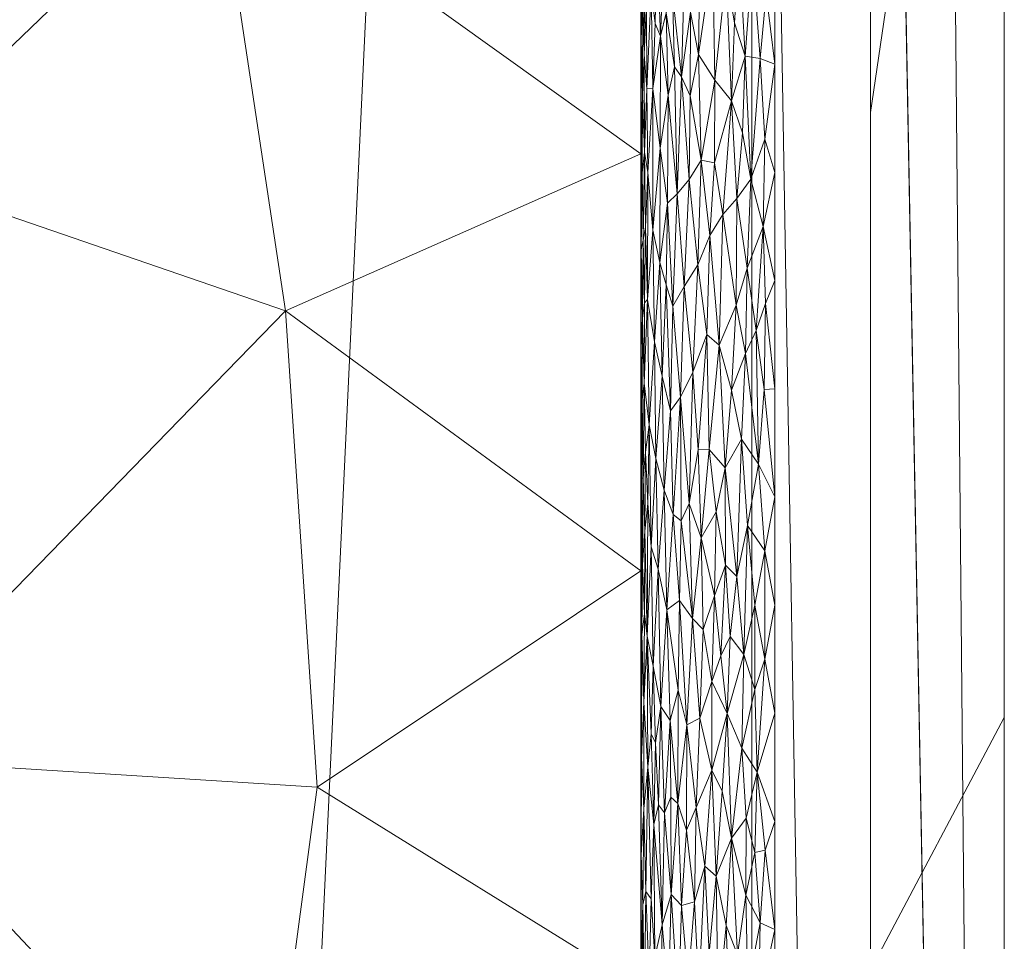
# Model space of a CAD drawing. Header units: millimetres. Extents: x -300 to 300, y 0 to 450.
# Tile 220 of 256: x 285 to 300, y 289 to 303. Entities that reach past the tile are written whole.
import ezdxf

# ---------------------------------------------------------------- set-up
doc = ezdxf.new("R2010")
doc.units = ezdxf.units.MM
doc.layers.add('A-GENM', color=13, linetype='Continuous')

# ---------------------------------------------------------------- blocks, each defined once
blk = doc.blocks.new('MODEL_CCAS0420-1080410R0 - MODEL_CCAS0420-1080410R0-453240-Preview')
at = {"layer": 'A-GENM', "lineweight": 9}
mesh = blk.add_polyface(dxfattribs=at)
corners = [(-296.159, -20, -110), (-295.657, -15.55, -110), (-294.177, -11.323, -110), (-291.793, -7.531, -110), (-288.625, -4.364, -110), (-284.831, -1.981, -110), (-280.602, -0.502, -110), (-276.147, 0, -110), (276.147, 0, -110), (280.596, -0.501, -110), (284.825, -1.978, -110), (288.619, -4.359, -110), (291.788, -7.525, -110), (294.174, -11.316, -110), (295.656, -15.545, -110), (296.159, -20, -110), (296.159, -426.171, -110), (295.658, -430.617, -110), (294.182, -434.842, -110), (291.802, -438.632, -110), (288.638, -441.797, -110), (284.848, -444.179, -110), (280.622, -445.657, -110), (276.171, -446.159, -110), (-276.171, -446.159, -110), (-280.617, -445.658, -110), (-284.842, -444.182, -110), (-288.632, -441.802, -110), (-291.797, -438.638, -110), (-294.179, -434.848, -110), (-295.657, -430.622, -110), (-296.159, -426.171, -110)]
mesh.append_faces([[corners[k] for k in face] for face in [(15, 12, 13, 14)]], dxfattribs={"vtx0": -1})
mesh.append_faces([[corners[k] for k in face] for face in [(16, 8, 15)]], dxfattribs={"vtx0": -1, "vtx1": -1})
mesh.append_faces([[corners[k] for k in face] for face in [(24, 31, 7, 8)]], dxfattribs={"vtx0": -1, "vtx1": -1, "vtx3": -1})
mesh.append_faces([[corners[k] for k in face] for face in [(31, 24, 25, 30), (18, 21, 22, 17), (17, 22, 23, 16)]], dxfattribs={"vtx0": -1, "vtx2": -1})
mesh.append_faces([[corners[k] for k in face] for face in [(0, 3, 4, 5), (0, 5, 6, 7)]], dxfattribs={"vtx0": -1, "vtx3": -1})
mesh.append_faces([[corners[k] for k in face] for face in [(28, 29, 27)]], dxfattribs={"vtx1": -1})
mesh.append_faces([[corners[k] for k in face] for face in [(25, 26, 30), (11, 12, 15, 10), (9, 10, 15, 8), (31, 0, 7)]], dxfattribs={"vtx1": -1, "vtx2": -1})
mesh.append_faces([[corners[k] for k in face] for face in [(23, 24, 8, 16)]], dxfattribs={"vtx1": -1, "vtx2": -1, "vtx3": -1})
mesh.append_faces([[corners[k] for k in face] for face in [(26, 27, 29, 30)]], dxfattribs={"vtx1": -1, "vtx3": -1})
mesh.append_faces([[corners[k] for k in face] for face in [(19, 20, 21, 18)]], dxfattribs={"vtx2": -1})
mesh.append_faces([[corners[k] for k in face] for face in [(0, 1, 2, 3)]], dxfattribs={"vtx3": -1})
mesh = blk.add_polyface(dxfattribs=at)
corners = [(-279.918, -2), (-292.651, -7.27), (-297.929, -20), (-297.929, -224.97), (-297.929, -429.94), (-292.661, -442.661), (-279.94, -447.929), (0, -447.929), (279.94, -447.929), (292.661, -442.661), (297.929, -429.94), (297.929, -224.97), (297.929, -20), (292.651, -7.27), (279.918, -2), (0, -2), (0, -3.5), (13.257, -3.5), (26.515, -3.5), (39.772, -3.5), (53.029, -3.5), (66.287, -3.5), (79.544, -3.5), (92.801, -3.5), (106.059, -3.5), (119.316, -3.5), (132.573, -3.5), (145.831, -3.5), (159.088, -3.5), (172.345, -3.5), (185.603, -3.5), (198.86, -3.5), (212.117, -3.5), (225.375, -3.5), (238.632, -3.5), (251.889, -3.5), (265.147, -3.5), (278.404, -3.5), (291.028, -7.487), (296.497, -19.511), (296.5, -32.769), (296.5, -46.026), (296.5, -59.283), (296.5, -72.541), (296.5, -85.798), (296.5, -99.055), (296.5, -112.313), (296.5, -125.57), (296.5, -138.827), (296.5, -152.085), (296.5, -165.342), (296.5, -178.599), (296.5, -191.857), (296.5, -205.114), (296.5, -218.371), (296.5, -231.629), (296.5, -244.886), (296.5, -258.143), (296.499, -271.401), (296.499, -284.658), (296.499, -297.915), (296.499, -311.173), (296.499, -324.43), (296.499, -337.687), (296.5, -350.945), (296.5, -364.202), (296.5, -377.459), (296.5, -390.717), (296.5, -403.974), (296.5, -417.231), (296.497, -430.489), (291.028, -442.513), (278.404, -446.5), (265.147, -446.5), (251.889, -446.5), (238.632, -446.5), (225.375, -446.5), (212.117, -446.5), (198.86, -446.5), (185.603, -446.5), (172.345, -446.5), (159.088, -446.5), (145.831, -446.5), (132.573, -446.5), (119.316, -446.5), (106.059, -446.5), (92.801, -446.5), (79.544, -446.5), (66.287, -446.5), (53.029, -446.5), (39.772, -446.5), (26.515, -446.5), (13.257, -446.5), (0, -446.5), (-12.926, -446.5), (-25.852, -446.5), (-38.777, -446.5), (-51.703, -446.5), (-64.629, -446.5), (-77.555, -446.5), (-90.48, -446.5), (-103.406, -446.5), (-116.332, -446.5), (-129.258, -446.5), (-142.183, -446.5), (-155.109, -446.5), (-168.035, -446.5), (-180.961, -446.5), (-193.887, -446.5), (-206.812, -446.5), (-219.738, -446.5), (-232.664, -446.5), (-245.59, -446.5), (-258.515, -446.5), (-271.441, -446.5), (-284.356, -445.968), (-294.544, -438.124), (-296.5, -425.35), (-296.5, -412.424), (-296.5, -399.498), (-296.5, -386.572), (-296.5, -373.646), (-296.5, -360.721), (-296.5, -347.795), (-296.499, -334.869), (-296.499, -321.943), (-296.499, -309.018), (-296.499, -296.092), (-296.499, -283.166), (-296.499, -270.24), (-296.5, -257.315), (-296.5, -244.389), (-296.5, -231.463), (-296.5, -218.537), (-296.5, -205.611), (-296.5, -192.686), (-296.5, -179.76), (-296.5, -166.834), (-296.5, -153.908), (-296.5, -140.983), (-296.5, -128.057), (-296.5, -115.131), (-296.5, -102.205), (-296.5, -89.28), (-296.5, -76.354), (-296.5, -63.428), (-296.5, -50.502), (-296.5, -37.576), (-296.5, -24.651), (-294.544, -11.876), (-284.356, -4.032), (-271.441, -3.5), (-258.515, -3.5), (-245.59, -3.5), (-232.664, -3.5), (-219.738, -3.5), (-206.812, -3.5), (-193.887, -3.5), (-180.961, -3.5), (-168.035, -3.5), (-155.109, -3.5), (-142.183, -3.5), (-129.258, -3.5), (-116.332, -3.5), (-103.406, -3.5), (-90.48, -3.5), (-77.555, -3.5), (-64.629, -3.5), (-51.703, -3.5), (-38.777, -3.5), (-25.852, -3.5), (-12.926, -3.5), (-294.538, -438.129), (-294.547, -438.108)]
mesh.append_faces([[corners[k] for k in face] for face in [(116, 172, 173)]])
mesh.append_faces([[corners[k] for k in face] for face in [(118, 4, 117), (6, 115, 5), (115, 6, 114), (7, 104, 6), (1, 150, 0), (151, 0, 150)]], dxfattribs={"vtx0": -1, "vtx1": -1})
mesh.append_faces([[corners[k] for k in face] for face in [(4, 124, 125), (7, 99, 100), (2, 148, 149), (149, 1, 2), (2, 141, 142), (0, 151, 152), (0, 160, 161, 15), (15, 165, 166), (15, 170, 171), (8, 81, 82, 7), (8, 72, 73), (11, 61, 62, 10), (12, 46, 47, 11), (38, 13, 14, 37), (13, 38, 39, 12)]], dxfattribs={"vtx0": -1, "vtx2": -1})
mesh.append_faces([[corners[k] for k in face] for face in [(4, 118, 119, 120), (4, 120, 121, 122), (3, 128, 129, 130), (3, 130, 131, 132), (3, 138, 139, 140), (0, 154, 155, 156), (0, 156, 157, 158), (15, 161, 162, 163), (15, 163, 164, 165), (8, 73, 74, 75), (7, 86, 87, 88), (7, 83, 84, 85), (10, 68, 69, 70), (11, 55, 56, 57), (14, 28, 29, 30), (14, 32, 33, 34), (15, 19, 20, 21), (12, 44, 45, 46), (11, 49, 50, 51), (11, 47, 48, 49), (12, 39, 40, 41)]], dxfattribs={"vtx0": -1, "vtx3": -1})
mesh.append_faces([[corners[k] for k in face] for face in [(123, 124, 4, 122), (127, 128, 3, 126), (113, 114, 6, 112), (111, 112, 6, 110), (109, 110, 6, 108), (107, 108, 6, 106), (96, 97, 7, 95), (105, 106, 6, 104), (103, 104, 7, 102), (101, 102, 7, 100), (98, 99, 7, 97), (94, 95, 7, 93), (135, 136, 3, 134), (137, 138, 3, 136), (133, 134, 3, 132), (145, 146, 2, 144), (147, 148, 2, 146), (143, 144, 2, 142), (149, 150, 1), (153, 154, 0, 152), (159, 160, 0, 158), (169, 170, 15, 168), (167, 168, 15, 166), (78, 79, 8, 77), (80, 81, 8, 79), (76, 77, 8, 75), (91, 92, 7, 90), (89, 90, 7, 88), (85, 86, 7), (82, 83, 7), (67, 68, 10, 66), (65, 66, 10, 64), (60, 61, 11, 59), (58, 59, 11, 57), (63, 64, 10, 62), (54, 55, 11, 53), (26, 27, 15, 25), (31, 32, 14, 30), (16, 17, 15, 171), (18, 19, 15, 17), (24, 25, 15, 23), (22, 23, 15, 21), (34, 35, 14), (52, 53, 11, 51), (36, 37, 14, 35), (42, 43, 12, 41), (43, 44, 12), (92, 93, 7)]], dxfattribs={"vtx1": -1, "vtx2": -1})
mesh.append_faces([[corners[k] for k in face] for face in [(3, 4, 125, 126), (2, 3, 140, 141), (71, 72, 8, 9), (70, 71, 9, 10), (27, 28, 14, 15)]], dxfattribs={"vtx1": -1, "vtx3": -1})
mesh.append_faces([[corners[k] for k in face] for face in [(4, 173, 117), (115, 172, 5)]], dxfattribs={"vtx2": -1})
mesh = blk.add_polyface(dxfattribs=at)
corners = [(-299.928, -20, -2.07), (-298.043, -20, -56.035), (-296.159, -20, -110), (-296.159, -426.171, -110), (-298.043, -428.055, -56.035), (-299.928, -429.94, -2.07), (-299.928, -224.97, -2.07)]
mesh.append_faces([[corners[k] for k in face] for face in [(6, 1, 2, 3)]], dxfattribs={"vtx0": -1, "vtx3": -1})
mesh.append_faces([[corners[k] for k in face] for face in [(3, 4, 6)]], dxfattribs={"vtx1": -1, "vtx2": -1})
mesh.append_faces([[corners[k] for k in face] for face in [(4, 5, 6), (6, 0, 1)]], dxfattribs={"vtx2": -1})
mesh = blk.add_polyface(dxfattribs=at)
corners = [(-299.928, -20, -2.07), (-299.928, -224.97, -2.07), (-299.928, -429.94, -2.07), (-299.368, -429.94, -0.611), (-297.929, -429.94), (-297.929, -224.97), (-297.929, -20), (-299.368, -20, -0.611), (-299.928, -315.406, -2.07), (-297.929, -327.455), (-297.929, -372.673), (-297.929, -276.212), (-299.928, -372.673, -2.07), (-299.928, -344.039, -2.07), (-299.928, -270.188, -2.07), (-299.928, -329.722, -2.07), (-299.928, -134.534, -2.07), (-297.929, -122.485), (-297.929, -173.727), (-297.929, -199.349), (-299.928, -77.267, -2.07), (-299.928, -179.752, -2.07), (-299.928, -105.901, -2.07), (-297.929, -71.242), (-297.929, -96.864), (-297.929, -401.306), (-299.928, -401.306, -2.07), (-299.928, -386.99, -2.07), (-299.928, -48.634, -2.07), (-297.929, -45.621), (-297.929, -58.432), (-297.929, -415.623), (-299.928, -34.317, -2.07), (-299.928, -415.623, -2.07), (-297.929, -34.317), (-299.928, -247.579, -2.07), (-297.929, -250.591), (-297.929, -263.402), (-297.929, -301.834), (-297.929, -148.106), (-299.928, -292.797, -2.07), (-299.928, -157.143, -2.07), (-297.929, -350.064), (-299.928, -202.361, -2.07), (-297.929, -212.159), (-299.928, -191.057, -2.07), (-299.928, -120.217, -2.07), (-299.928, -91.584, -2.07), (-297.929, -386.99), (-299.928, -62.95, -2.07), (-297.929, -237.781), (-297.929, -314.644), (-297.929, -135.296), (-297.929, -289.023), (-297.929, -160.917), (-299.928, -358.356, -2.07), (-297.929, -186.538), (-297.929, -109.674), (-297.929, -84.053)]
mesh.append_faces([[corners[k] for k in face] for face in [(35, 50, 1), (45, 56, 21), (41, 39, 16)]], dxfattribs={"vtx0": -1, "vtx1": -1})
mesh.append_faces([[corners[k] for k in face] for face in [(31, 33, 3), (32, 34, 7)]], dxfattribs={"vtx0": -1, "vtx1": -1, "vtx2": -1})
mesh.append_faces([[corners[k] for k in face] for face in [(18, 41, 21, 56), (14, 11, 37, 35), (28, 30, 29, 32), (32, 29, 34), (40, 53, 11, 14), (30, 28, 49)]], dxfattribs={"vtx0": -1, "vtx2": -1})
mesh.append_faces([[corners[k] for k in face] for face in [(16, 39, 52, 17), (9, 8, 15, 13), (1, 50, 5, 44), (35, 37, 36, 50)]], dxfattribs={"vtx0": -1, "vtx3": -1})
mesh.append_faces([[corners[k] for k in face] for face in [(54, 39, 41, 18), (51, 38, 8, 9)]], dxfattribs={"vtx1": -1, "vtx2": -1})
mesh.append_faces([[corners[k] for k in face] for face in [(47, 22, 24, 58), (10, 42, 55, 12), (43, 1, 44, 19), (46, 16, 17, 57), (22, 46, 57, 24), (20, 47, 58, 23), (49, 20, 23, 30), (27, 26, 25, 48), (12, 27, 48, 10), (26, 33, 31, 25), (40, 8, 38, 53), (42, 9, 13, 55), (45, 43, 19, 56)]], dxfattribs={"vtx1": -1, "vtx3": -1})
mesh.append_faces([[corners[k] for k in face] for face in [(34, 6, 7), (3, 4, 31), (33, 2, 3), (7, 0, 32)]], dxfattribs={"vtx2": -1})
mesh = blk.add_polyface(dxfattribs=at)
corners = [(-282.439, -244.771, -30.993), (-276.169, -250.024, -44.505), (-276.135, -242.063, -44.577), (-281.793, -276.46, -32.385), (-286.714, -269.512, -21.779), (-288.842, -277.704, -17.194), (-282.7, -284.274, -30.429), (-275.845, -280.557, -45.201), (-269.897, -291.759, -58.018), (-276.3, -288.16, -44.221), (-276.307, -295.798, -44.205), (-275.39, -265.386, -46.185), (-279.851, -268.105, -36.569), (-276.105, -272.499, -44.643), (-269.899, -247.638, -58.018), (-269.898, -277.051, -58.018), (-282.371, -236.86, -31.139), (-288.685, -239.171, -17.53), (-282.695, -292.192, -30.438), (-288.85, -285.654, -17.175), (-280.76, -249.722, -34.61), (-276.293, -257.59, -44.237), (-269.899, -262.344, -58.018), (-275.94, -234.814, -44.996), (-269.898, -240.284, -58.018), (-269.899, -254.991, -58.018), (-283.118, -253.522, -29.529), (-281.697, -262.509, -32.591), (-289.184, -262.601, -16.456), (-294.5, -251.368, -5), (-294.5, -257.601, -5), (-288.832, -255.426, -17.216), (-269.899, -269.697, -58.018), (-288.211, -246.22, -18.554), (-294.5, -238.904, -5.001), (-269.898, -284.404, -58.018), (-289.666, -291.754, -15.418), (-289.193, -298.87, -16.436), (-294.5, -288.758, -5), (-294.5, -294.987, -5), (-294.5, -282.53, -5), (-294.5, -276.298, -5), (-294.5, -270.065, -5), (-294.5, -263.833, -5), (-294.5, -245.136, -5.001), (-290.233, -250.354, -14.196)]
mesh.append_faces([[corners[k] for k in face] for face in [(14, 1, 25), (15, 7, 35), (38, 19, 40), (42, 4, 43), (44, 33, 34), (29, 45, 44)]], dxfattribs={"vtx0": -1, "vtx1": -1})
mesh.append_faces([[corners[k] for k in face] for face in [(0, 1, 2), (3, 4, 5), (6, 7, 3), (8, 9, 10), (11, 12, 13), (14, 2, 1), (15, 13, 7), (16, 17, 0), (10, 9, 18), (3, 7, 13), (19, 6, 5), (0, 20, 1), (21, 11, 22), (2, 23, 16), (23, 2, 24), (2, 16, 0), (26, 21, 20), (1, 21, 25), (27, 28, 4), (21, 26, 27), (0, 17, 33), (17, 34, 33), (32, 11, 13), (27, 11, 21), (12, 4, 3), (7, 9, 35), (6, 9, 7), (6, 18, 9), (36, 37, 18), (36, 19, 38), (40, 19, 5), (28, 31, 30), (6, 19, 18), (6, 3, 5), (42, 5, 4), (28, 43, 4), (11, 27, 12), (36, 18, 19), (0, 33, 20), (33, 44, 45), (31, 26, 45), (29, 31, 45), (26, 31, 27), (31, 28, 27), (13, 12, 3), (12, 27, 4), (1, 20, 21), (26, 20, 33), (33, 45, 26)]], dxfattribs={"vtx0": -1, "vtx1": -1, "vtx2": -1})
mesh.append_faces([[corners[k] for k in face] for face in [(11, 32, 22), (36, 38, 39), (28, 30, 43)]], dxfattribs={"vtx0": -1, "vtx2": -1})
mesh.append_faces([[corners[k] for k in face] for face in [(14, 24, 2), (29, 30, 31), (22, 25, 21), (15, 32, 13), (41, 40, 5, 42), (8, 35, 9)]], dxfattribs={"vtx1": -1, "vtx2": -1})
mesh = blk.add_polyface(dxfattribs=at)
corners = [(-294.5, -309.652, -2), (-294.5, -315.699, -2), (-294.5, -313.672, -5), (-294.5, -307.444, -5), (-294.5, -338.633, -5), (-294.5, -333.839, -2), (-294.5, -339.885, -2), (-294.5, -344.907, -5), (-294.325, -408.083, -5.002), (-294.369, -401.701, -5.002), (-294.5, -406.398, -2), (-294.5, -388.258, -2), (-294.5, -394.305, -2), (-294.456, -388.938, -5.001), (-294.5, -382.556, -5), (-294.5, -376.281, -5), (-294.5, -382.211, -2), (-294.5, -363.732, -5), (-294.5, -358.025, -2), (-294.5, -364.072, -2), (-294.5, -327.792, -2), (-294.5, -332.358, -5), (-294.5, -326.129, -5), (-294.5, -321.745, -2), (-294.5, -301.215, -5), (-294.5, -303.606, -2), (-294.5, -345.932, -2), (-294.5, -351.182, -5), (-294.5, -319.901, -5), (-294.194, -427.229, -5.003), (-294.238, -420.847, -5.003), (-294.499, -424.539, -2), (-294.5, -370.118, -2), (-294.5, -376.165, -2), (-294.5, -370.006, -5), (-294.5, -291.512, -2), (-294.5, -294.987, -5), (-294.5, -288.758, -5), (-294.5, -285.466, -2), (-294.5, -351.978, -2), (-294.5, -357.457, -5), (-294.412, -395.32, -5.001), (-294.5, -400.351, -2), (-294.5, -297.559, -2), (-294.281, -414.465, -5.002), (-294.5, -418.491, -2), (-294.499, -430.587, -2), (-294.5, -412.444, -2), (-294.15, -433.611, -5.004)]
mesh.append_faces([[corners[k] for k in face] for face in [(17, 19, 34), (2, 1, 28), (31, 30, 45)]], dxfattribs={"vtx0": -1, "vtx1": -1})
mesh.append_faces([[corners[k] for k in face] for face in [(4, 5, 6, 7), (17, 18, 19), (20, 21, 22, 23), (7, 6, 26, 27), (28, 1, 23, 22), (35, 36, 37, 38), (39, 40, 27, 26), (41, 12, 42), (18, 17, 40, 39), (8, 10, 47), (46, 48, 29)]], dxfattribs={"vtx0": -1, "vtx2": -1})
mesh.append_faces([[corners[k] for k in face] for face in [(8, 9, 10), (11, 12, 13), (3, 24, 25), (29, 30, 31), (32, 33, 34, 19), (42, 10, 9), (35, 43, 36), (20, 5, 21), (30, 44, 45), (31, 46, 29), (41, 13, 12), (9, 41, 42), (13, 14, 11), (44, 8, 47), (4, 21, 5), (47, 45, 44), (25, 0, 3)]], dxfattribs={"vtx1": -1, "vtx2": -1})
mesh.append_faces([[corners[k] for k in face] for face in [(0, 1, 2, 3), (14, 15, 16, 11), (24, 36, 43, 25), (33, 16, 15, 34)]], dxfattribs={"vtx1": -1, "vtx3": -1})
mesh = blk.add_polyface(dxfattribs=at)
corners = [(-295.774, -289.689, -0.143), (-295.851, -290.992, -0.115), (-295.625, -290.427, -0.209), (-295.366, -288.716, -0.356), (-295.453, -290.578, -0.301), (-295.301, -290.042, -0.402), (-296.066, -290.144, -0.052), (-296.283, -289.73, -0.013), (-296.201, -290.782, -0.025), (-295.052, -291.514, -0.619), (-294.953, -290.154, -0.731), (-295.108, -289.987, -0.564), (-294.913, -288.596, -0.783), (-295.061, -288.428, -0.61), (-295.206, -288.857, -0.476), (-295.521, -289.278, -0.262), (-295.653, -288.452, -0.195), (-296.098, -288.749, -0.045), (-294.692, -291.199, -1.144), (-294.651, -290.086, -1.237), (-294.709, -289.216, -1.11), (-294.527, -290.001, -1.672), (-294.575, -290.2, -1.454), (-294.544, -291.431, -1.583), (-294.554, -288.597, -1.535), (-294.851, -291.373, -0.868), (-294.816, -289.7, -0.92), (-294.794, -288.18, -0.956), (-294.622, -288.885, -1.312), (-294.677, -287.773, -1.177), (-294.506, -289.237, -1.837), (-294.52, -288.325, -1.712), (-294.506, -290.739, -1.837), (-295.504, -287.862, -0.272), (-295.823, -288.343, -0.125), (-296.256, -288.477, -0.017), (-296.499, -289.629), (-295.943, -289.253, -0.085), (-296.499, -288.013), (-294.499, -290.001, -2), (-294.499, -288.489, -2), (-295.181, -291.113, -0.497), (-296.357, -290.816, -0.006)]
mesh.append_faces([[corners[k] for k in face] for face in [(36, 35, 38), (40, 30, 39)]], dxfattribs={"vtx0": -1, "vtx1": -1})
mesh.append_faces([[corners[k] for k in face] for face in [(0, 1, 2), (3, 4, 5), (6, 7, 8), (9, 10, 11), (12, 13, 10), (14, 5, 11), (15, 4, 3), (16, 2, 15), (6, 17, 7), (18, 19, 20), (21, 22, 23), (22, 21, 24), (25, 26, 10), (12, 10, 26), (11, 10, 13), (26, 27, 12), (14, 3, 5), (14, 11, 13), (20, 27, 26), (18, 20, 26), (20, 28, 29), (28, 22, 24), (21, 30, 31), (19, 28, 20), (32, 30, 21), (15, 3, 33), (15, 2, 4), (16, 34, 0), (35, 36, 7), (7, 17, 35), (17, 6, 37), (1, 37, 6), (0, 34, 37), (1, 0, 37), (16, 0, 2), (21, 31, 24), (39, 30, 32), (22, 28, 19), (5, 41, 11), (42, 8, 7), (36, 42, 7)]], dxfattribs={"vtx0": -1, "vtx1": -1, "vtx2": -1})
mesh = blk.add_polyface(dxfattribs=at)
corners = [(-294.945, -291.606, -0.741), (-294.938, -292.754, -0.75), (-294.851, -291.373, -0.868), (-295.052, -291.514, -0.619), (-294.953, -290.154, -0.731), (-294.764, -291.492, -1.006), (-294.816, -289.7, -0.92), (-295.181, -291.113, -0.497), (-295.185, -292.689, -0.494), (-294.506, -290.739, -1.837), (-294.499, -291.512, -2), (-294.499, -290.001, -2), (-294.544, -291.431, -1.583), (-294.51, -292.197, -1.792), (-294.602, -292.054, -1.368), (-294.575, -290.2, -1.454), (-294.651, -290.086, -1.237), (-295.323, -291.454, -0.386), (-295.301, -290.042, -0.402), (-295.453, -290.578, -0.301), (-295.558, -292.012, -0.242), (-295.381, -292.786, -0.347), (-296.238, -291.982, -0.019), (-296.201, -290.782, -0.025), (-296.357, -290.816, -0.006), (-295.786, -292.858, -0.139), (-295.851, -290.992, -0.115), (-296.009, -292.338, -0.066), (-294.651, -292.555, -1.236), (-294.692, -291.199, -1.144), (-294.718, -292.418, -1.092), (-294.798, -292.959, -0.95), (-294.543, -293.024, -1.587), (-295.625, -290.427, -0.209), (-295.714, -291.696, -0.168), (-295.108, -289.987, -0.564), (-296.499, -289.629), (-296.499, -291.245), (-296.066, -290.144, -0.052), (-296.07, -291.292, -0.051), (-296.499, -292.86), (-294.527, -290.001, -1.672), (-294.499, -293.024, -2)]
mesh.append_faces([[corners[k] for k in face] for face in [(40, 22, 37)]], dxfattribs={"vtx0": -1, "vtx1": -1})
mesh.append_faces([[corners[k] for k in face] for face in [(0, 1, 2), (3, 0, 4), (5, 6, 2), (3, 7, 8), (9, 12, 13), (14, 15, 16), (17, 18, 19), (20, 21, 17), (22, 23, 24), (25, 26, 27), (28, 29, 30), (31, 30, 5), (7, 18, 17), (12, 14, 32), (14, 12, 15), (13, 12, 32), (20, 19, 33), (19, 20, 17), (34, 33, 26), (8, 17, 21), (35, 7, 3), (38, 23, 39), (34, 26, 25), (39, 26, 38), (12, 9, 41), (13, 10, 9), (14, 16, 29), (8, 7, 17), (5, 30, 29), (29, 28, 14), (6, 5, 29), (31, 5, 2), (4, 0, 2), (3, 1, 0), (39, 22, 27), (22, 24, 37), (22, 39, 23), (26, 39, 27), (25, 20, 34), (33, 34, 20)]], dxfattribs={"vtx0": -1, "vtx1": -1, "vtx2": -1})
mesh.append_faces([[corners[k] for k in face] for face in [(9, 10, 11), (24, 36, 37)]], dxfattribs={"vtx0": -1, "vtx2": -1})
mesh.append_faces([[corners[k] for k in face] for face in [(42, 10, 13)]], dxfattribs={"vtx1": -1, "vtx2": -1})
mesh = blk.add_polyface(dxfattribs=at)
corners = [(-294.938, -292.754, -0.75), (-295.057, -293.204, -0.614), (-294.889, -294.406, -0.814), (-294.512, -294.035, -1.781), (-294.499, -293.024, -2), (-294.51, -292.197, -1.792), (-294.798, -292.959, -0.95), (-294.756, -295.012, -1.021), (-294.682, -293.566, -1.165), (-294.718, -292.418, -1.092), (-296.351, -293.668, -0.006), (-296.499, -292.86), (-296.499, -294.476), (-296.199, -294.476, -0.026), (-296.351, -295.284, -0.006), (-295.077, -294.546, -0.594), (-295.185, -292.689, -0.494), (-295.271, -294.276, -0.424), (-294.653, -295.348, -1.23), (-294.595, -294.014, -1.39), (-294.602, -292.054, -1.368), (-294.651, -292.555, -1.236), (-294.543, -293.024, -1.587), (-294.851, -291.373, -0.868), (-295.052, -291.514, -0.619), (-295.601, -294.613, -0.22), (-295.43, -294.113, -0.315), (-295.559, -293.336, -0.242), (-296.035, -293.737, -0.06), (-295.786, -292.858, -0.139), (-296.009, -292.338, -0.066), (-295.831, -294.006, -0.122), (-295.692, -293.719, -0.178), (-295.381, -292.786, -0.347), (-296.202, -293.213, -0.025), (-296.238, -291.982, -0.019), (-294.499, -294.536, -2), (-295.558, -292.012, -0.242), (-295.933, -294.904, -0.088), (-294.552, -294.344, -1.544), (-295.761, -295.074, -0.148)]
mesh.append_faces([[corners[k] for k in face] for face in [(4, 3, 36)]], dxfattribs={"vtx0": -1, "vtx1": -1})
mesh.append_faces([[corners[k] for k in face] for face in [(0, 1, 2), (3, 4, 5), (6, 7, 8), (8, 9, 6), (13, 10, 14), (15, 16, 17), (2, 7, 6), (18, 19, 8), (19, 20, 21), (0, 2, 6), (19, 22, 20), (23, 0, 6), (24, 16, 1), (25, 26, 27), (28, 29, 30), (5, 22, 3), (31, 32, 29), (17, 16, 33), (1, 16, 15), (28, 30, 34), (26, 17, 33), (34, 35, 10), (27, 33, 37), (33, 27, 26), (29, 27, 37), (10, 35, 11), (14, 10, 12), (10, 13, 34), (30, 35, 34), (13, 28, 34), (28, 38, 31), (39, 3, 22), (22, 19, 39), (21, 9, 8), (19, 21, 8), (27, 29, 32), (32, 40, 25), (28, 31, 29), (40, 32, 31), (25, 27, 32), (2, 1, 15), (24, 1, 0)]], dxfattribs={"vtx0": -1, "vtx1": -1, "vtx2": -1})
mesh.append_faces([[corners[k] for k in face] for face in [(10, 11, 12)]], dxfattribs={"vtx0": -1, "vtx2": -1})
mesh = blk.add_polyface(dxfattribs=at)
corners = [(-287.331, -315.761, -20.447), (-294.5, -319.901, -5), (-288.788, -323.592, -17.309), (-275.844, -318.507, -45.2), (-269.896, -313.824, -58.018), (-275.794, -311.692, -45.307), (-281.792, -323.413, -32.383), (-275.356, -324.482, -46.252), (-289.666, -291.754, -15.418), (-294.5, -294.987, -5), (-289.193, -298.87, -16.436), (-289.743, -311.216, -15.251), (-288.15, -305.762, -18.682), (-294.5, -307.444, -5), (-282.695, -292.192, -30.438), (-283.148, -300.947, -29.462), (-276.307, -295.798, -44.205), (-276.24, -303.381, -44.347), (-269.897, -299.114, -58.018), (-269.897, -291.759, -58.018), (-269.896, -306.469, -58.018), (-294.5, -301.215, -5), (-281.693, -309.384, -32.597), (-294.5, -313.672, -5), (-281.075, -315.858, -33.928), (-269.896, -321.178, -58.018)]
mesh.append_faces([[corners[k] for k in face] for face in [(1, 0, 23), (13, 12, 21), (23, 11, 13)]], dxfattribs={"vtx0": -1, "vtx1": -1})
mesh.append_faces([[corners[k] for k in face] for face in [(0, 1, 2), (3, 4, 5), (6, 7, 3), (8, 9, 10), (11, 12, 13), (14, 15, 16), (16, 17, 18), (16, 15, 17), (15, 14, 10), (15, 10, 12), (10, 21, 12), (20, 17, 5), (22, 17, 15), (12, 22, 15), (0, 22, 11), (0, 11, 23), (5, 22, 24), (6, 0, 2), (25, 3, 7), (24, 0, 6), (3, 5, 24), (17, 22, 5), (3, 24, 6), (24, 22, 0), (12, 11, 22)]], dxfattribs={"vtx0": -1, "vtx1": -1, "vtx2": -1})
mesh.append_faces([[corners[k] for k in face] for face in [(16, 18, 19), (17, 20, 18), (5, 4, 20), (10, 9, 21)]], dxfattribs={"vtx0": -1, "vtx2": -1})
mesh.append_faces([[corners[k] for k in face] for face in [(25, 4, 3)]], dxfattribs={"vtx1": -1, "vtx2": -1})
mesh = blk.add_polyface(dxfattribs=at)
corners = [(-295.356, -296.796, -0.363), (-295.4, -295.481, -0.334), (-295.518, -296.8, -0.264), (-294.559, -295.578, -1.515), (-294.567, -296.76, -1.484), (-294.535, -296.37, -1.625), (-294.653, -295.348, -1.23), (-294.621, -297.168, -1.312), (-294.603, -295.995, -1.365), (-294.526, -295.079, -1.674), (-294.848, -296.193, -0.872), (-294.725, -296.667, -1.078), (-294.756, -295.012, -1.021), (-294.889, -294.406, -0.814), (-295.933, -294.904, -0.088), (-295.761, -295.074, -0.148), (-295.831, -294.006, -0.122), (-296.004, -296.952, -0.068), (-295.759, -296.526, -0.149), (-294.552, -294.344, -1.544), (-294.983, -295.828, -0.696), (-295.099, -295.735, -0.572), (-295.093, -297.584, -0.578), (-295.223, -295.994, -0.462), (-294.682, -293.566, -1.165), (-295.077, -294.546, -0.594), (-294.595, -294.014, -1.39), (-296.092, -295.667, -0.046), (-295.271, -294.276, -0.424), (-295.623, -295.87, -0.209), (-294.507, -295.214, -1.829), (-294.512, -294.035, -1.781), (-295.43, -294.113, -0.315), (-296.499, -296.092), (-296.257, -296.581, -0.017), (-296.351, -295.284, -0.006), (-295.601, -294.613, -0.22), (-296.499, -294.476), (-296.199, -294.476, -0.026), (-296.035, -293.737, -0.06), (-294.512, -296.37, -1.773), (-294.499, -296.047, -2), (-294.499, -294.536, -2)]
mesh.append_faces([[corners[k] for k in face] for face in [(33, 35, 37), (42, 30, 41)]], dxfattribs={"vtx0": -1, "vtx1": -1})
mesh.append_faces([[corners[k] for k in face] for face in [(0, 1, 2), (3, 4, 5), (6, 7, 8), (9, 3, 5), (10, 11, 12), (12, 13, 10), (14, 15, 16), (14, 17, 18), (12, 11, 6), (8, 4, 3), (9, 19, 3), (20, 21, 22), (23, 1, 0), (24, 12, 6), (20, 13, 25), (26, 6, 8), (13, 20, 10), (20, 25, 21), (17, 14, 27), (1, 23, 28), (18, 29, 15), (26, 3, 19), (30, 31, 9), (28, 32, 1), (28, 23, 21), (33, 34, 35), (29, 1, 36), (36, 1, 32), (27, 35, 34), (38, 27, 39), (26, 8, 3), (40, 30, 9), (40, 9, 5), (31, 19, 9), (40, 41, 30), (42, 31, 30), (28, 21, 25), (1, 29, 2), (15, 29, 36), (18, 15, 14), (39, 27, 14), (27, 38, 35)]], dxfattribs={"vtx0": -1, "vtx1": -1, "vtx2": -1})
mesh = blk.add_polyface(dxfattribs=at)
corners = [(-294.941, -297.376, -0.746), (-294.983, -295.828, -0.696), (-295.093, -297.584, -0.578), (-294.598, -299.042, -1.38), (-294.621, -297.168, -1.312), (-294.701, -298.408, -1.126), (-296.34, -297.696, -0.007), (-296.36, -298.979, -0.006), (-296.22, -298.576, -0.022), (-295.855, -297.687, -0.114), (-295.759, -296.526, -0.149), (-296.004, -296.952, -0.068), (-294.725, -296.667, -1.078), (-294.848, -296.193, -0.872), (-294.815, -297.895, -0.922), (-294.653, -295.348, -1.23), (-295.223, -295.994, -0.462), (-295.274, -297.957, -0.422), (-294.548, -297.793, -1.563), (-294.499, -297.559, -2), (-294.499, -296.047, -2), (-294.512, -296.37, -1.773), (-295.146, -299.236, -0.528), (-295.356, -296.796, -0.363), (-295.483, -298.517, -0.283), (-294.505, -298.315, -1.845), (-294.499, -299.071, -2), (-294.519, -297.543, -1.724), (-294.522, -298.761, -1.698), (-294.979, -298.942, -0.7), (-295.67, -298.361, -0.187), (-295.518, -296.8, -0.264), (-296.062, -298.235, -0.053), (-296.257, -296.581, -0.017), (-295.623, -295.87, -0.209), (-296.092, -295.667, -0.046), (-296.499, -296.092), (-296.499, -297.708), (-294.535, -296.37, -1.625), (-294.875, -299.258, -0.834), (-294.567, -296.76, -1.484), (-294.603, -295.995, -1.365), (-295.099, -295.735, -0.572), (-295.925, -298.956, -0.091)]
mesh.append_faces([[corners[k] for k in face] for face in [(0, 1, 2), (3, 4, 5), (6, 7, 8), (9, 10, 11), (12, 13, 14), (12, 4, 15), (2, 16, 17), (12, 14, 5), (0, 14, 13), (4, 12, 5), (4, 3, 18), (17, 22, 2), (17, 23, 24), (19, 21, 25), (25, 27, 28), (1, 0, 13), (2, 29, 0), (10, 30, 31), (10, 9, 30), (8, 32, 33), (34, 10, 31), (31, 30, 24), (33, 11, 35), (25, 21, 27), (27, 21, 38), (18, 28, 27), (24, 23, 31), (16, 23, 17), (0, 39, 14), (40, 4, 18), (4, 40, 41), (18, 27, 38), (38, 40, 18), (2, 42, 16), (9, 32, 43), (33, 32, 11), (32, 9, 11), (30, 9, 43), (8, 33, 6), (36, 6, 33), (37, 7, 6)]], dxfattribs={"vtx0": -1, "vtx1": -1, "vtx2": -1})
mesh.append_faces([[corners[k] for k in face] for face in [(25, 26, 19)]], dxfattribs={"vtx0": -1, "vtx2": -1})
mesh.append_faces([[corners[k] for k in face] for face in [(19, 20, 21), (36, 37, 6)]], dxfattribs={"vtx1": -1, "vtx2": -1})
mesh = blk.add_polyface(dxfattribs=at)
corners = [(-295.67, -298.361, -0.187), (-295.721, -300.31, -0.165), (-295.53, -299.997, -0.257), (-295.146, -299.236, -0.528), (-294.979, -298.942, -0.7), (-295.093, -297.584, -0.578), (-295.042, -300.619, -0.63), (-294.896, -300.478, -0.804), (-295.925, -298.956, -0.091), (-296.088, -299.508, -0.047), (-296.062, -298.235, -0.053), (-296.499, -300.939), (-296.326, -300.131, -0.009), (-296.499, -299.323), (-294.782, -299.593, -0.975), (-294.676, -300.078, -1.178), (-294.701, -298.408, -1.126), (-294.505, -298.315, -1.845), (-294.522, -298.761, -1.698), (-294.506, -299.782, -1.835), (-295.274, -297.957, -0.422), (-295.351, -299.557, -0.367), (-295.483, -298.517, -0.283), (-295.219, -300.835, -0.465), (-294.553, -298.993, -1.541), (-294.598, -299.042, -1.38), (-294.567, -300.121, -1.484), (-294.815, -297.895, -0.922), (-294.875, -299.258, -0.834), (-294.941, -297.376, -0.746), (-294.548, -297.793, -1.563), (-294.787, -301.3, -0.967), (-294.602, -300.94, -1.367), (-294.52, -300.934, -1.714), (-294.532, -299.928, -1.639), (-294.499, -300.582, -2), (-294.499, -299.071, -2), (-295.399, -301.12, -0.335), (-296.22, -298.576, -0.022), (-295.934, -300.55, -0.088), (-296.36, -298.979, -0.006), (-296.141, -300.837, -0.036), (-296.499, -297.708), (-294.551, -301.243, -1.549)]
mesh.append_faces([[corners[k] for k in face] for face in [(11, 12, 13), (13, 40, 42)]], dxfattribs={"vtx0": -1, "vtx1": -1})
mesh.append_faces([[corners[k] for k in face] for face in [(0, 1, 2), (3, 4, 5), (4, 3, 6), (4, 6, 7), (8, 1, 0), (9, 8, 10), (14, 15, 16), (17, 18, 19), (3, 20, 21), (2, 21, 22), (6, 3, 23), (24, 25, 26), (27, 14, 16), (7, 14, 28), (4, 28, 29), (7, 28, 4), (16, 15, 25), (18, 30, 24), (15, 14, 31), (15, 32, 25), (33, 19, 34), (23, 3, 21), (36, 17, 19), (21, 2, 37), (2, 22, 0), (9, 10, 38), (8, 9, 39), (40, 13, 12), (20, 22, 21), (39, 1, 8), (12, 41, 9), (26, 43, 34), (24, 26, 34), (25, 32, 26), (18, 24, 34), (25, 24, 30), (19, 18, 34), (14, 27, 28), (12, 9, 38), (41, 39, 9), (12, 38, 40)]], dxfattribs={"vtx0": -1, "vtx1": -1, "vtx2": -1})
mesh.append_faces([[corners[k] for k in face] for face in [(19, 35, 36)]], dxfattribs={"vtx0": -1, "vtx2": -1})
mesh = blk.add_polyface(dxfattribs=at)
corners = [(-294.499, -302.094, -2), (-294.505, -301.338, -1.851), (-294.505, -302.926, -1.846), (-295.605, -302.316, -0.218), (-295.359, -302.698, -0.361), (-295.399, -301.12, -0.335), (-295.236, -302.082, -0.452), (-294.602, -300.94, -1.367), (-294.676, -300.078, -1.178), (-294.676, -302.193, -1.179), (-294.896, -300.478, -0.804), (-295.042, -300.619, -0.63), (-294.906, -302.091, -0.792), (-294.551, -301.243, -1.549), (-294.567, -300.121, -1.484), (-295.219, -300.835, -0.465), (-295.107, -302.367, -0.564), (-294.787, -301.3, -0.967), (-294.791, -302.974, -0.96), (-294.999, -302.517, -0.678), (-294.499, -300.582, -2), (-294.782, -299.593, -0.975), (-294.59, -302.189, -1.405), (-294.522, -302.094, -1.699), (-295.351, -299.557, -0.367), (-294.506, -299.782, -1.835), (-294.52, -300.934, -1.714), (-295.601, -301.083, -0.22), (-295.53, -299.997, -0.257), (-295.851, -302.009, -0.115), (-295.721, -300.31, -0.165), (-296.349, -301.437, -0.007), (-296.326, -300.131, -0.009), (-296.499, -300.939), (-296.019, -301.53, -0.064), (-295.934, -300.55, -0.088), (-296.281, -302.64, -0.014), (-296.499, -302.555), (-296.141, -300.837, -0.036), (-296.056, -302.677, -0.054), (-294.55, -302.7, -1.555), (-294.532, -299.928, -1.639)]
mesh.append_faces([[corners[k] for k in face] for face in [(37, 31, 33)]], dxfattribs={"vtx0": -1, "vtx1": -1})
mesh.append_faces([[corners[k] for k in face] for face in [(0, 1, 2), (3, 4, 5), (5, 4, 6), (7, 8, 9), (10, 11, 12), (13, 14, 7), (11, 15, 16), (9, 17, 18), (18, 17, 12), (10, 12, 17), (19, 11, 16), (17, 21, 10), (17, 9, 8), (22, 13, 7), (1, 23, 2), (5, 15, 24), (15, 6, 16), (25, 1, 20), (26, 23, 1), (27, 5, 28), (3, 27, 29), (27, 28, 30), (31, 32, 33), (34, 29, 35), (36, 31, 37), (38, 36, 39), (31, 38, 32), (13, 40, 23), (26, 13, 23), (13, 22, 40), (9, 22, 7), (25, 26, 1), (13, 26, 41), (38, 31, 36), (11, 19, 12), (5, 6, 15), (29, 27, 30), (5, 27, 3), (38, 34, 35), (30, 35, 29), (38, 39, 34), (29, 34, 39)]], dxfattribs={"vtx0": -1, "vtx1": -1, "vtx2": -1})
mesh.append_faces([[corners[k] for k in face] for face in [(0, 20, 1)]], dxfattribs={"vtx1": -1, "vtx2": -1})
mesh = blk.add_polyface(dxfattribs=at)
corners = [(-294.55, -302.7, -1.555), (-294.584, -303.466, -1.423), (-294.558, -304.557, -1.52), (-294.876, -303.321, -0.832), (-294.973, -303.608, -0.708), (-294.854, -304.437, -0.864), (-296.281, -302.64, -0.014), (-296.169, -304.17, -0.031), (-296.056, -302.677, -0.054), (-295.16, -304.349, -0.516), (-295.107, -302.367, -0.564), (-294.906, -302.091, -0.792), (-294.999, -302.517, -0.678), (-295.9, -303.174, -0.098), (-295.969, -304.272, -0.077), (-296.369, -303.615, -0.005), (-296.499, -304.17), (-296.336, -304.787, -0.008), (-295.775, -303.902, -0.143), (-295.605, -302.316, -0.218), (-295.851, -302.009, -0.115), (-294.505, -302.926, -1.846), (-294.506, -304.355, -1.838), (-294.499, -303.606, -2), (-294.527, -303.598, -1.672), (-294.522, -302.094, -1.699), (-294.59, -302.189, -1.405), (-294.653, -303.651, -1.232), (-294.791, -302.974, -0.96), (-294.736, -304.443, -1.058), (-294.615, -304.962, -1.329), (-294.714, -303.166, -1.1), (-294.676, -302.193, -1.179), (-295.391, -304.814, -0.34), (-295.238, -303.333, -0.45), (-295.236, -302.082, -0.452), (-295.359, -302.698, -0.361), (-295.572, -304.174, -0.235), (-294.499, -302.094, -2), (-296.499, -302.555), (-295.026, -304.653, -0.647)]
mesh.append_faces([[corners[k] for k in face] for face in [(38, 21, 23)]], dxfattribs={"vtx0": -1, "vtx1": -1})
mesh.append_faces([[corners[k] for k in face] for face in [(0, 1, 2), (3, 4, 5), (6, 7, 8), (9, 4, 10), (11, 12, 3), (13, 8, 14), (15, 16, 17), (18, 19, 20), (21, 22, 23), (21, 24, 22), (0, 24, 25), (24, 0, 2), (1, 26, 27), (28, 5, 29), (30, 1, 27), (31, 29, 27), (32, 27, 26), (4, 3, 12), (33, 9, 34), (10, 35, 34), (36, 19, 37), (24, 21, 25), (14, 8, 7), (31, 27, 32), (36, 37, 33), (19, 18, 37), (13, 14, 18), (26, 1, 0), (32, 28, 31), (9, 40, 4), (5, 28, 3), (11, 3, 28), (10, 4, 12), (34, 35, 36), (33, 34, 36), (10, 34, 9), (29, 31, 28), (18, 20, 13), (8, 13, 20), (15, 7, 6), (7, 15, 17), (39, 15, 6)]], dxfattribs={"vtx0": -1, "vtx1": -1, "vtx2": -1})
mesh.append_faces([[corners[k] for k in face] for face in [(39, 16, 15)]], dxfattribs={"vtx1": -1, "vtx2": -1})

msp = doc.modelspace()

# ---------------------------------------------------------------- block references
at = {"layer": 'A-GENM', "lineweight": 9, "rotation": 180}
msp.add_blockref('MODEL_CCAS0420-1080410R0 - MODEL_CCAS0420-1080410R0-453240-Preview', (0, 0, 850), dxfattribs=at)

doc.saveas('drawing.dxf')
